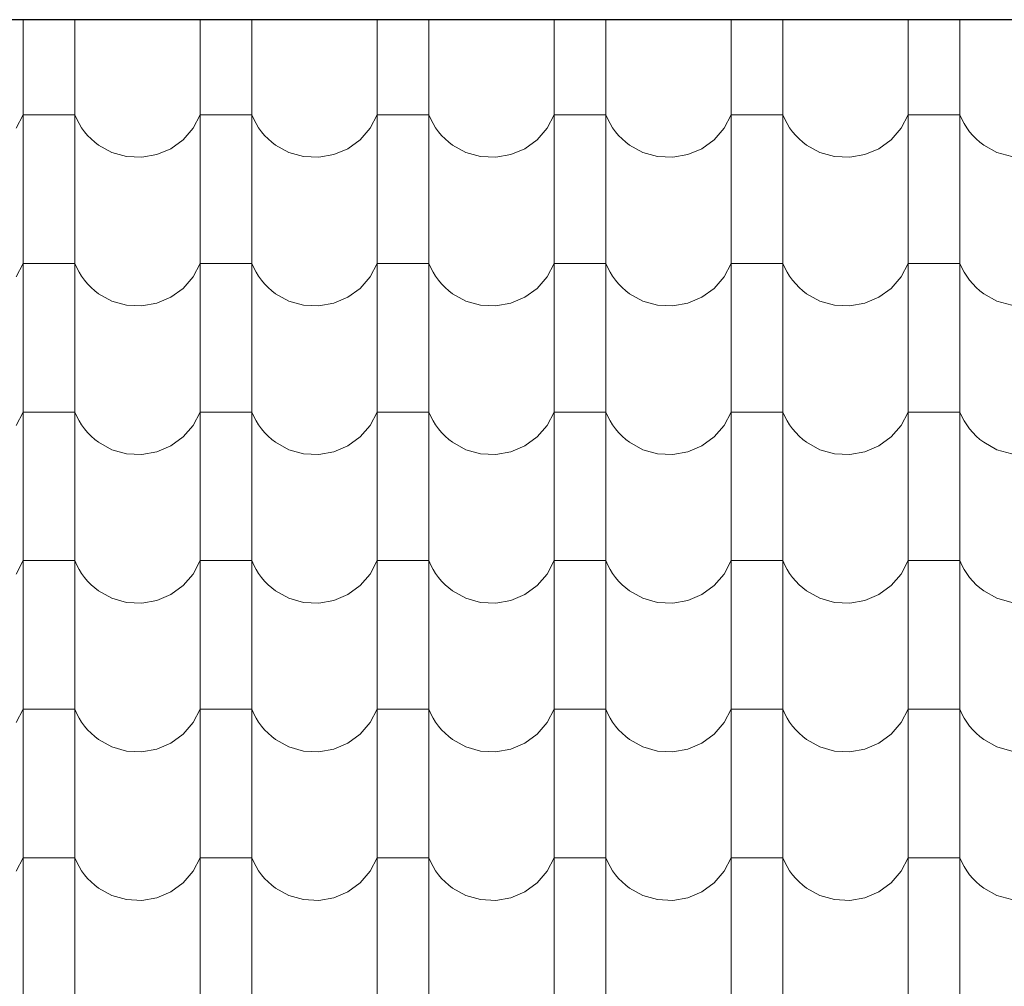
# Model space of a CAD drawing. Header units: millimetres. Extents: x -29624 to 9939, y -6894 to 6495.
# Tile 97 of 243: x -7192 to -7009, y -5248 to -5067. Entities that reach past the tile are written whole.
import ezdxf

# ---------------------------------------------------------------- set-up
doc = ezdxf.new("R2010")
doc.units = ezdxf.units.MM
doc.header["$MEASUREMENT"] = 0
doc.layers.add('810-G Ogólne', color=7, linetype='Continuous')
doc.layers.add('990-D Import IFC', color=7, linetype='Continuous')

# ---------------------------------------------------------------- blocks, each defined once
blk = doc.blocks.new('*X1830', base_point=(515069.4, 47309.9))
at = {"layer": '990-D Import IFC', "color": 251, "linetype": 'Continuous', "lineweight": 13, "true_color": 0x6a6a6a}
for p, q in [((528881.4, -38491), (528881.4, -38560.1)), ((528977.5, -38491), (528977.5, -38560.1)), ((529211.4, -38491), (529211.4, -38560.1)), ((529307.5, -38491), (529307.5, -38560.1)), ((529541.4, -38491), (529541.4, -38560.1)), ((529637.5, -38491), (529637.5, -38560.1)), ((529871.4, -38491), (529871.4, -38560.1)), ((529967.5, -38491), (529967.5, -38560.1)), ((530201.4, -38491), (530201.4, -38560.1)), ((530297.5, -38491), (530297.5, -38560.1)), ((530531.4, -38491), (530531.4, -38560.1)), ((530627.5, -38491), (530627.5, -38560.1)), ((528881.4, -38560.1), (528881.4, -38837.1)), ((528977.5, -38560.1), (528977.5, -38837.1)), ((529211.4, -38560.1), (529211.4, -38837.1)), ((529307.5, -38560.1), (529307.5, -38837.1)), ((529541.4, -38560.1), (529541.4, -38837.1)), ((529637.5, -38560.1), (529637.5, -38837.1)), ((529871.4, -38560.1), (529871.4, -38837.1)), ((529967.5, -38560.1), (529967.5, -38837.1)), ((530201.4, -38560.1), (530201.4, -38837.1)), ((530297.5, -38560.1), (530297.5, -38837.1)), ((530531.4, -38560.1), (530531.4, -38837.1)), ((530627.5, -38560.1), (530627.5, -38837.1)), ((528868.1, -38693.2), (528881.4, -38668.2)), ((528929.4, -38668.2), (528881.4, -38668.2)), ((528977.5, -38668.2), (528929.4, -38668.2)), ((528977.5, -38668.2), (528981.1, -38676.5)), ((528981.1, -38676.5), (528985.4, -38684.6)), ((529198.1, -38693.2), (529211.4, -38668.2)), ((529259.4, -38668.2), (529211.4, -38668.2)), ((529307.5, -38668.2), (529259.4, -38668.2)), ((529307.5, -38668.2), (529311.1, -38676.5)), ((529311.1, -38676.5), (529315.4, -38684.6)), ((529528.1, -38693.2), (529541.4, -38668.2)), ((529589.4, -38668.2), (529541.4, -38668.2)), ((529637.5, -38668.2), (529589.4, -38668.2)), ((529637.5, -38668.2), (529641.1, -38676.5)), ((529641.1, -38676.5), (529645.4, -38684.6)), ((529858.1, -38693.2), (529871.4, -38668.2)), ((529919.4, -38668.2), (529871.4, -38668.2)), ((529967.5, -38668.2), (529919.4, -38668.2)), ((529967.5, -38668.2), (529971.1, -38676.5)), ((529971.1, -38676.5), (529975.4, -38684.6)), ((530188.1, -38693.2), (530201.4, -38668.2)), ((530249.4, -38668.2), (530201.4, -38668.2)), ((530297.5, -38668.2), (530249.4, -38668.2)), ((530297.5, -38668.2), (530301.1, -38676.5)), ((530301.1, -38676.5), (530305.4, -38684.6)), ((530518.1, -38693.2), (530531.4, -38668.2)), ((530579.4, -38668.2), (530531.4, -38668.2)), ((530627.5, -38668.2), (530579.4, -38668.2)), ((530627.5, -38668.2), (530631.1, -38676.5)), ((530631.1, -38676.5), (530635.4, -38684.6)), ((528985.4, -38684.6), (528990.2, -38692.3)), ((528990.2, -38692.3), (528995.5, -38699.7)), ((529179.4, -38714.7), (529198.1, -38693.2)), ((529315.4, -38684.6), (529320.2, -38692.3)), ((529320.2, -38692.3), (529325.5, -38699.7)), ((529509.4, -38714.7), (529528.1, -38693.2)), ((529645.4, -38684.6), (529650.2, -38692.3)), ((529650.2, -38692.3), (529655.5, -38699.7)), ((529839.4, -38714.7), (529858.1, -38693.2)), ((529975.4, -38684.6), (529980.2, -38692.3)), ((529980.2, -38692.3), (529985.5, -38699.7)), ((530169.4, -38714.7), (530188.1, -38693.2)), ((530305.4, -38684.6), (530310.2, -38692.3)), ((530310.2, -38692.3), (530315.5, -38699.7)), ((530499.4, -38714.7), (530518.1, -38693.2)), ((530635.4, -38684.6), (530640.2, -38692.3)), ((530640.2, -38692.3), (530645.5, -38699.7)), ((528995.5, -38699.7), (529001.4, -38706.6)), ((529001.4, -38706.6), (529007.8, -38713.1)), ((529007.8, -38713.1), (529014.6, -38719.2)), ((529325.5, -38699.7), (529331.4, -38706.6)), ((529331.4, -38706.6), (529337.8, -38713.1)), ((529337.8, -38713.1), (529344.6, -38719.2)), ((529655.5, -38699.7), (529661.4, -38706.6)), ((529661.4, -38706.6), (529667.8, -38713.1)), ((529667.8, -38713.1), (529674.6, -38719.2)), ((529985.5, -38699.7), (529991.4, -38706.6)), ((529991.4, -38706.6), (529997.8, -38713.1)), ((529997.8, -38713.1), (530004.6, -38719.2)), ((530315.5, -38699.7), (530321.4, -38706.6)), ((530321.4, -38706.6), (530327.8, -38713.1)), ((530327.8, -38713.1), (530334.6, -38719.2)), ((530645.5, -38699.7), (530651.4, -38706.6)), ((530651.4, -38706.6), (530657.8, -38713.1)), ((530657.8, -38713.1), (530664.6, -38719.2)), ((529014.6, -38719.2), (529021.9, -38724.7)), ((529021.9, -38724.7), (529046.7, -38738.4)), ((529130.4, -38742.5), (529156.5, -38731.4)), ((529156.5, -38731.4), (529179.4, -38714.7)), ((529344.6, -38719.2), (529351.9, -38724.7)), ((529351.9, -38724.7), (529376.7, -38738.4)), ((529460.4, -38742.5), (529486.5, -38731.4)), ((529486.5, -38731.4), (529509.4, -38714.7)), ((529674.6, -38719.2), (529681.9, -38724.7)), ((529681.9, -38724.7), (529706.7, -38738.4)), ((529790.4, -38742.5), (529816.5, -38731.4)), ((529816.5, -38731.4), (529839.4, -38714.7)), ((530004.6, -38719.2), (530011.9, -38724.7)), ((530011.9, -38724.7), (530036.7, -38738.4)), ((530120.4, -38742.5), (530146.5, -38731.4)), ((530146.5, -38731.4), (530169.4, -38714.7)), ((530334.6, -38719.2), (530341.9, -38724.7)), ((530341.9, -38724.7), (530366.7, -38738.4)), ((530450.4, -38742.5), (530476.5, -38731.4)), ((530476.5, -38731.4), (530499.4, -38714.7)), ((530664.6, -38719.2), (530671.9, -38724.7)), ((530671.9, -38724.7), (530696.7, -38738.4)), ((529046.7, -38738.4), (529074.1, -38746.1)), ((529074.1, -38746.1), (529102.4, -38747.5)), ((529102.4, -38747.5), (529130.4, -38742.5)), ((529376.7, -38738.4), (529404.1, -38746.1)), ((529404.1, -38746.1), (529432.4, -38747.5)), ((529432.4, -38747.5), (529460.4, -38742.5)), ((529706.7, -38738.4), (529734.1, -38746.1)), ((529734.1, -38746.1), (529762.4, -38747.5)), ((529762.4, -38747.5), (529790.4, -38742.5)), ((530036.7, -38738.4), (530064.1, -38746.1)), ((530064.1, -38746.1), (530092.4, -38747.5)), ((530092.4, -38747.5), (530120.4, -38742.5)), ((530366.7, -38738.4), (530394.1, -38746.1)), ((530394.1, -38746.1), (530422.4, -38747.5)), ((530422.4, -38747.5), (530450.4, -38742.5)), ((530696.7, -38738.4), (530724.1, -38746.1)), ((528881.4, -38837.1), (528881.4, -39114.1)), ((528977.5, -38837.1), (528977.5, -39114.1)), ((529211.4, -38837.1), (529211.4, -39114.1)), ((529307.5, -38837.1), (529307.5, -39114.1)), ((529541.4, -38837.1), (529541.4, -39114.1)), ((529637.5, -38837.1), (529637.5, -39114.1)), ((529871.4, -38837.1), (529871.4, -39114.1)), ((529967.5, -38837.1), (529967.5, -39114.1)), ((530201.4, -38837.1), (530201.4, -39114.1)), ((530297.5, -38837.1), (530297.5, -39114.1)), ((530531.4, -38837.1), (530531.4, -39114.1)), ((530627.5, -38837.1), (530627.5, -39114.1)), ((528868.1, -38970.2), (528881.4, -38945.2)), ((528929.4, -38945.2), (528881.4, -38945.2)), ((528977.5, -38945.2), (528929.4, -38945.2)), ((528977.5, -38945.2), (528981.1, -38953.5)), ((529198.1, -38970.2), (529211.4, -38945.2)), ((529259.4, -38945.2), (529211.4, -38945.2)), ((529307.5, -38945.2), (529259.4, -38945.2)), ((529307.5, -38945.2), (529311.1, -38953.5)), ((529528.1, -38970.2), (529541.4, -38945.2)), ((529589.4, -38945.2), (529541.4, -38945.2)), ((529637.5, -38945.2), (529589.4, -38945.2)), ((529637.5, -38945.2), (529641.1, -38953.5)), ((529858.1, -38970.2), (529871.4, -38945.2)), ((529919.4, -38945.2), (529871.4, -38945.2)), ((529967.5, -38945.2), (529919.4, -38945.2)), ((529967.5, -38945.2), (529971.1, -38953.5)), ((530188.1, -38970.2), (530201.4, -38945.2)), ((530249.4, -38945.2), (530201.4, -38945.2)), ((530297.5, -38945.2), (530249.4, -38945.2)), ((530297.5, -38945.2), (530301.1, -38953.5)), ((530518.1, -38970.2), (530531.4, -38945.2)), ((530579.4, -38945.2), (530531.4, -38945.2)), ((530627.5, -38945.2), (530579.4, -38945.2)), ((530627.5, -38945.2), (530631.1, -38953.5)), ((528981.1, -38953.5), (528985.4, -38961.6)), ((528985.4, -38961.6), (528990.2, -38969.3)), ((528990.2, -38969.3), (528995.5, -38976.7)), ((529179.4, -38991.7), (529198.1, -38970.2)), ((529311.1, -38953.5), (529315.4, -38961.6)), ((529315.4, -38961.6), (529320.2, -38969.3)), ((529320.2, -38969.3), (529325.5, -38976.7)), ((529509.4, -38991.7), (529528.1, -38970.2)), ((529641.1, -38953.5), (529645.4, -38961.6)), ((529645.4, -38961.6), (529650.2, -38969.3)), ((529650.2, -38969.3), (529655.5, -38976.7)), ((529839.4, -38991.7), (529858.1, -38970.2)), ((529971.1, -38953.5), (529975.4, -38961.6)), ((529975.4, -38961.6), (529980.2, -38969.3)), ((529980.2, -38969.3), (529985.5, -38976.7)), ((530169.4, -38991.7), (530188.1, -38970.2)), ((530301.1, -38953.5), (530305.4, -38961.6)), ((530305.4, -38961.6), (530310.2, -38969.3)), ((530310.2, -38969.3), (530315.5, -38976.7)), ((530499.4, -38991.7), (530518.1, -38970.2)), ((530631.1, -38953.5), (530635.4, -38961.6)), ((530635.4, -38961.6), (530640.2, -38969.3)), ((530640.2, -38969.3), (530645.5, -38976.7)), ((528995.5, -38976.7), (529001.4, -38983.6)), ((529001.4, -38983.6), (529007.8, -38990.1)), ((529325.5, -38976.7), (529331.4, -38983.6)), ((529331.4, -38983.6), (529337.8, -38990.1)), ((529655.5, -38976.7), (529661.4, -38983.6)), ((529661.4, -38983.6), (529667.8, -38990.1)), ((529985.5, -38976.7), (529991.4, -38983.6)), ((529991.4, -38983.6), (529997.8, -38990.1)), ((530315.5, -38976.7), (530321.4, -38983.6)), ((530321.4, -38983.6), (530327.8, -38990.1)), ((530645.5, -38976.7), (530651.4, -38983.6)), ((530651.4, -38983.6), (530657.8, -38990.1)), ((529007.8, -38990.1), (529014.6, -38996.2)), ((529014.6, -38996.2), (529021.9, -39001.7)), ((529021.9, -39001.7), (529046.7, -39015.4)), ((529156.5, -39008.4), (529179.4, -38991.7)), ((529337.8, -38990.1), (529344.6, -38996.2)), ((529344.6, -38996.2), (529351.9, -39001.7)), ((529351.9, -39001.7), (529376.7, -39015.4)), ((529486.5, -39008.4), (529509.4, -38991.7)), ((529667.8, -38990.1), (529674.6, -38996.2)), ((529674.6, -38996.2), (529681.9, -39001.7)), ((529681.9, -39001.7), (529706.7, -39015.4)), ((529816.5, -39008.4), (529839.4, -38991.7)), ((529997.8, -38990.1), (530004.6, -38996.2)), ((530004.6, -38996.2), (530011.9, -39001.7)), ((530011.9, -39001.7), (530036.7, -39015.4)), ((530146.5, -39008.4), (530169.4, -38991.7)), ((530327.8, -38990.1), (530334.6, -38996.2)), ((530334.6, -38996.2), (530341.9, -39001.7)), ((530341.9, -39001.7), (530366.7, -39015.4)), ((530476.5, -39008.4), (530499.4, -38991.7)), ((530657.8, -38990.1), (530664.6, -38996.2)), ((530664.6, -38996.2), (530671.9, -39001.7)), ((530671.9, -39001.7), (530696.7, -39015.4)), ((529046.7, -39015.4), (529074.1, -39023.1)), ((529074.1, -39023.1), (529102.4, -39024.5)), ((529102.4, -39024.5), (529130.4, -39019.5)), ((529130.4, -39019.5), (529156.5, -39008.4)), ((529376.7, -39015.4), (529404.1, -39023.1)), ((529404.1, -39023.1), (529432.4, -39024.5)), ((529432.4, -39024.5), (529460.4, -39019.5)), ((529460.4, -39019.5), (529486.5, -39008.4)), ((529706.7, -39015.4), (529734.1, -39023.1)), ((529734.1, -39023.1), (529762.4, -39024.5)), ((529762.4, -39024.5), (529790.4, -39019.5)), ((529790.4, -39019.5), (529816.5, -39008.4)), ((530036.7, -39015.4), (530064.1, -39023.1)), ((530064.1, -39023.1), (530092.4, -39024.5)), ((530092.4, -39024.5), (530120.4, -39019.5)), ((530120.4, -39019.5), (530146.5, -39008.4)), ((530366.7, -39015.4), (530394.1, -39023.1)), ((530394.1, -39023.1), (530422.4, -39024.5)), ((530422.4, -39024.5), (530450.4, -39019.5)), ((530450.4, -39019.5), (530476.5, -39008.4)), ((530696.7, -39015.4), (530724.1, -39023.1)), ((528881.4, -39114.1), (528881.4, -39391.1)), ((528977.5, -39114.1), (528977.5, -39391.1)), ((529211.4, -39114.1), (529211.4, -39391.1)), ((529307.5, -39114.1), (529307.5, -39391.1)), ((529541.4, -39114.1), (529541.4, -39391.1)), ((529637.5, -39114.1), (529637.5, -39391.1)), ((529871.4, -39114.1), (529871.4, -39391.1)), ((529967.5, -39114.1), (529967.5, -39391.1)), ((530201.4, -39114.1), (530201.4, -39391.1)), ((530297.5, -39114.1), (530297.5, -39391.1)), ((530531.4, -39114.1), (530531.4, -39391.1)), ((530627.5, -39114.1), (530627.5, -39391.1)), ((528868.1, -39247.2), (528881.4, -39222.2)), ((528929.4, -39222.2), (528881.4, -39222.2)), ((528977.5, -39222.2), (528929.4, -39222.2)), ((528977.5, -39222.2), (528981.1, -39230.5)), ((529198.1, -39247.2), (529211.4, -39222.2)), ((529259.4, -39222.2), (529211.4, -39222.2)), ((529307.5, -39222.2), (529259.4, -39222.2)), ((529307.5, -39222.2), (529311.1, -39230.5)), ((529528.1, -39247.2), (529541.4, -39222.2)), ((529589.4, -39222.2), (529541.4, -39222.2)), ((529637.5, -39222.2), (529589.4, -39222.2)), ((529637.5, -39222.2), (529641.1, -39230.5)), ((529858.1, -39247.2), (529871.4, -39222.2)), ((529919.4, -39222.2), (529871.4, -39222.2)), ((529967.5, -39222.2), (529919.4, -39222.2)), ((529967.5, -39222.2), (529971.1, -39230.5)), ((530188.1, -39247.2), (530201.4, -39222.2)), ((530249.4, -39222.2), (530201.4, -39222.2)), ((530297.5, -39222.2), (530249.4, -39222.2)), ((530297.5, -39222.2), (530301.1, -39230.5)), ((530518.1, -39247.2), (530531.4, -39222.2)), ((530579.4, -39222.2), (530531.4, -39222.2)), ((530627.5, -39222.2), (530579.4, -39222.2)), ((530627.5, -39222.2), (530631.1, -39230.5)), ((528981.1, -39230.5), (528985.4, -39238.6)), ((528985.4, -39238.6), (528990.2, -39246.3)), ((528990.2, -39246.3), (528995.5, -39253.7)), ((529311.1, -39230.5), (529315.4, -39238.6)), ((529315.4, -39238.6), (529320.2, -39246.3)), ((529320.2, -39246.3), (529325.5, -39253.7)), ((529641.1, -39230.5), (529645.4, -39238.6)), ((529645.4, -39238.6), (529650.2, -39246.3)), ((529650.2, -39246.3), (529655.5, -39253.7)), ((529971.1, -39230.5), (529975.4, -39238.6)), ((529975.4, -39238.6), (529980.2, -39246.3)), ((529980.2, -39246.3), (529985.5, -39253.7)), ((530301.1, -39230.5), (530305.4, -39238.6)), ((530305.4, -39238.6), (530310.2, -39246.3)), ((530310.2, -39246.3), (530315.5, -39253.7)), ((530631.1, -39230.5), (530635.4, -39238.6)), ((530635.4, -39238.6), (530640.2, -39246.3)), ((530640.2, -39246.3), (530645.5, -39253.7)), ((528995.5, -39253.7), (529001.4, -39260.6)), ((529001.4, -39260.6), (529007.8, -39267.1)), ((529179.4, -39268.7), (529198.1, -39247.2)), ((529325.5, -39253.7), (529331.4, -39260.6)), ((529331.4, -39260.6), (529337.8, -39267.1)), ((529509.4, -39268.7), (529528.1, -39247.2)), ((529655.5, -39253.7), (529661.4, -39260.6)), ((529661.4, -39260.6), (529667.8, -39267.1)), ((529839.4, -39268.7), (529858.1, -39247.2)), ((529985.5, -39253.7), (529991.4, -39260.6)), ((529991.4, -39260.6), (529997.8, -39267.1)), ((530169.4, -39268.7), (530188.1, -39247.2)), ((530315.5, -39253.7), (530321.4, -39260.6)), ((530321.4, -39260.6), (530327.8, -39267.1)), ((530499.4, -39268.7), (530518.1, -39247.2)), ((530645.5, -39253.7), (530651.4, -39260.6)), ((530651.4, -39260.6), (530657.8, -39267.1)), ((529007.8, -39267.1), (529014.6, -39273.2)), ((529014.6, -39273.2), (529021.9, -39278.7)), ((529021.9, -39278.7), (529046.7, -39292.4)), ((529156.5, -39285.4), (529179.4, -39268.7)), ((529337.8, -39267.1), (529344.6, -39273.2)), ((529344.6, -39273.2), (529351.9, -39278.7)), ((529351.9, -39278.7), (529376.7, -39292.4)), ((529486.5, -39285.4), (529509.4, -39268.7)), ((529667.8, -39267.1), (529674.6, -39273.2)), ((529674.6, -39273.2), (529681.9, -39278.7)), ((529681.9, -39278.7), (529706.7, -39292.4)), ((529816.5, -39285.4), (529839.4, -39268.7)), ((529997.8, -39267.1), (530004.6, -39273.2)), ((530004.6, -39273.2), (530011.9, -39278.7)), ((530011.9, -39278.7), (530036.7, -39292.4)), ((530146.5, -39285.4), (530169.4, -39268.7)), ((530327.8, -39267.1), (530334.6, -39273.2)), ((530334.6, -39273.2), (530341.9, -39278.7)), ((530341.9, -39278.7), (530366.7, -39292.4)), ((530476.5, -39285.4), (530499.4, -39268.7)), ((530657.8, -39267.1), (530664.6, -39273.2)), ((530664.6, -39273.2), (530671.9, -39278.7)), ((530671.9, -39278.7), (530696.7, -39292.4)), ((529046.7, -39292.4), (529074.1, -39300.1)), ((529074.1, -39300.1), (529102.4, -39301.5)), ((529102.4, -39301.5), (529130.4, -39296.5)), ((529130.4, -39296.5), (529156.5, -39285.4)), ((529376.7, -39292.4), (529404.1, -39300.1)), ((529404.1, -39300.1), (529432.4, -39301.5)), ((529432.4, -39301.5), (529460.4, -39296.5)), ((529460.4, -39296.5), (529486.5, -39285.4)), ((529706.7, -39292.4), (529734.1, -39300.1)), ((529734.1, -39300.1), (529762.4, -39301.5)), ((529762.4, -39301.5), (529790.4, -39296.5)), ((529790.4, -39296.5), (529816.5, -39285.4)), ((530036.7, -39292.4), (530064.1, -39300.1)), ((530064.1, -39300.1), (530092.4, -39301.5)), ((530092.4, -39301.5), (530120.4, -39296.5)), ((530120.4, -39296.5), (530146.5, -39285.4)), ((530366.7, -39292.4), (530394.1, -39300.1)), ((530394.1, -39300.1), (530422.4, -39301.5)), ((530422.4, -39301.5), (530450.4, -39296.5)), ((530450.4, -39296.5), (530476.5, -39285.4)), ((530696.7, -39292.4), (530724.1, -39300.1)), ((528881.4, -39391.1), (528881.4, -39668.1)), ((528977.5, -39391.1), (528977.5, -39668.1)), ((529211.4, -39391.1), (529211.4, -39668.1)), ((529307.5, -39391.1), (529307.5, -39668.1)), ((529541.4, -39391.1), (529541.4, -39668.1)), ((529637.5, -39391.1), (529637.5, -39668.1)), ((529871.4, -39391.1), (529871.4, -39668.1)), ((529967.5, -39391.1), (529967.5, -39668.1)), ((530201.4, -39391.1), (530201.4, -39668.1)), ((530297.5, -39391.1), (530297.5, -39668.1)), ((530531.4, -39391.1), (530531.4, -39668.1)), ((530627.5, -39391.1), (530627.5, -39668.1)), ((528868.1, -39524.2), (528881.4, -39499.2)), ((528929.4, -39499.2), (528881.4, -39499.2)), ((528977.5, -39499.2), (528929.4, -39499.2)), ((528977.5, -39499.2), (528981.1, -39507.5)), ((529198.1, -39524.2), (529211.4, -39499.2)), ((529259.4, -39499.2), (529211.4, -39499.2)), ((529307.5, -39499.2), (529259.4, -39499.2)), ((529307.5, -39499.2), (529311.1, -39507.5)), ((529528.1, -39524.2), (529541.4, -39499.2)), ((529589.4, -39499.2), (529541.4, -39499.2)), ((529637.5, -39499.2), (529589.4, -39499.2)), ((529637.5, -39499.2), (529641.1, -39507.5)), ((529858.1, -39524.2), (529871.4, -39499.2)), ((529919.4, -39499.2), (529871.4, -39499.2)), ((529967.5, -39499.2), (529919.4, -39499.2)), ((529967.5, -39499.2), (529971.1, -39507.5)), ((530188.1, -39524.2), (530201.4, -39499.2)), ((530249.4, -39499.2), (530201.4, -39499.2)), ((530297.5, -39499.2), (530249.4, -39499.2)), ((530297.5, -39499.2), (530301.1, -39507.5)), ((530518.1, -39524.2), (530531.4, -39499.2)), ((530579.4, -39499.2), (530531.4, -39499.2)), ((530627.5, -39499.2), (530579.4, -39499.2)), ((530627.5, -39499.2), (530631.1, -39507.5)), ((528981.1, -39507.5), (528985.4, -39515.6)), ((528985.4, -39515.6), (528990.2, -39523.3)), ((529311.1, -39507.5), (529315.4, -39515.6)), ((529315.4, -39515.6), (529320.2, -39523.3)), ((529641.1, -39507.5), (529645.4, -39515.6)), ((529645.4, -39515.6), (529650.2, -39523.3)), ((529971.1, -39507.5), (529975.4, -39515.6)), ((529975.4, -39515.6), (529980.2, -39523.3)), ((530301.1, -39507.5), (530305.4, -39515.6)), ((530305.4, -39515.6), (530310.2, -39523.3)), ((530631.1, -39507.5), (530635.4, -39515.6)), ((530635.4, -39515.6), (530640.2, -39523.3)), ((528990.2, -39523.3), (528995.5, -39530.7)), ((528995.5, -39530.7), (529001.4, -39537.6)), ((529001.4, -39537.6), (529007.8, -39544.1)), ((529179.4, -39545.7), (529198.1, -39524.2)), ((529320.2, -39523.3), (529325.5, -39530.7)), ((529325.5, -39530.7), (529331.4, -39537.6)), ((529331.4, -39537.6), (529337.8, -39544.1)), ((529509.4, -39545.7), (529528.1, -39524.2)), ((529650.2, -39523.3), (529655.5, -39530.7)), ((529655.5, -39530.7), (529661.4, -39537.6)), ((529661.4, -39537.6), (529667.8, -39544.1)), ((529839.4, -39545.7), (529858.1, -39524.2)), ((529980.2, -39523.3), (529985.5, -39530.7)), ((529985.5, -39530.7), (529991.4, -39537.6)), ((529991.4, -39537.6), (529997.8, -39544.1)), ((530169.4, -39545.7), (530188.1, -39524.2)), ((530310.2, -39523.3), (530315.5, -39530.7)), ((530315.5, -39530.7), (530321.4, -39537.6)), ((530321.4, -39537.6), (530327.8, -39544.1)), ((530499.4, -39545.7), (530518.1, -39524.2)), ((530640.2, -39523.3), (530645.5, -39530.7)), ((530645.5, -39530.7), (530651.4, -39537.6)), ((530651.4, -39537.6), (530657.8, -39544.1)), ((529007.8, -39544.1), (529014.6, -39550.2)), ((529014.6, -39550.2), (529021.9, -39555.7)), ((529021.9, -39555.7), (529046.7, -39569.4)), ((529156.5, -39562.4), (529179.4, -39545.7)), ((529337.8, -39544.1), (529344.6, -39550.2)), ((529344.6, -39550.2), (529351.9, -39555.7)), ((529351.9, -39555.7), (529376.7, -39569.4)), ((529486.5, -39562.4), (529509.4, -39545.7)), ((529667.8, -39544.1), (529674.6, -39550.2)), ((529674.6, -39550.2), (529681.9, -39555.7)), ((529681.9, -39555.7), (529706.7, -39569.4)), ((529816.5, -39562.4), (529839.4, -39545.7)), ((529997.8, -39544.1), (530004.6, -39550.2)), ((530004.6, -39550.2), (530011.9, -39555.7)), ((530011.9, -39555.7), (530036.7, -39569.4)), ((530146.5, -39562.4), (530169.4, -39545.7)), ((530327.8, -39544.1), (530334.6, -39550.2)), ((530334.6, -39550.2), (530341.9, -39555.7)), ((530341.9, -39555.7), (530366.7, -39569.4)), ((530476.5, -39562.4), (530499.4, -39545.7)), ((530657.8, -39544.1), (530664.6, -39550.2)), ((530664.6, -39550.2), (530671.9, -39555.7)), ((530671.9, -39555.7), (530696.7, -39569.4)), ((529046.7, -39569.4), (529074.1, -39577.1)), ((529102.4, -39578.5), (529130.4, -39573.5)), ((529130.4, -39573.5), (529156.5, -39562.4)), ((529376.7, -39569.4), (529404.1, -39577.1)), ((529432.4, -39578.5), (529460.4, -39573.5)), ((529460.4, -39573.5), (529486.5, -39562.4)), ((529706.7, -39569.4), (529734.1, -39577.1)), ((529762.4, -39578.5), (529790.4, -39573.5)), ((529790.4, -39573.5), (529816.5, -39562.4)), ((530036.7, -39569.4), (530064.1, -39577.1)), ((530092.4, -39578.5), (530120.4, -39573.5)), ((530120.4, -39573.5), (530146.5, -39562.4)), ((530366.7, -39569.4), (530394.1, -39577.1)), ((530422.4, -39578.5), (530450.4, -39573.5)), ((530450.4, -39573.5), (530476.5, -39562.4)), ((530696.7, -39569.4), (530724.1, -39577.1)), ((529074.1, -39577.1), (529102.4, -39578.5)), ((529404.1, -39577.1), (529432.4, -39578.5)), ((529734.1, -39577.1), (529762.4, -39578.5)), ((530064.1, -39577.1), (530092.4, -39578.5)), ((530394.1, -39577.1), (530422.4, -39578.5)), ((528881.4, -39668.1), (528881.4, -39945.1)), ((528977.5, -39668.1), (528977.5, -39945.1)), ((529211.4, -39668.1), (529211.4, -39945.1)), ((529307.5, -39668.1), (529307.5, -39945.1)), ((529541.4, -39668.1), (529541.4, -39945.1)), ((529637.5, -39668.1), (529637.5, -39945.1)), ((529871.4, -39668.1), (529871.4, -39945.1)), ((529967.5, -39668.1), (529967.5, -39945.1)), ((530201.4, -39668.1), (530201.4, -39945.1)), ((530297.5, -39668.1), (530297.5, -39945.1)), ((530531.4, -39668.1), (530531.4, -39945.1)), ((530627.5, -39668.1), (530627.5, -39945.1)), ((528868.1, -39801.2), (528881.4, -39776.2)), ((528929.4, -39776.2), (528881.4, -39776.2)), ((528977.5, -39776.2), (528929.4, -39776.2)), ((528977.5, -39776.2), (528981.1, -39784.5)), ((529198.1, -39801.2), (529211.4, -39776.2)), ((529259.4, -39776.2), (529211.4, -39776.2)), ((529307.5, -39776.2), (529259.4, -39776.2)), ((529307.5, -39776.2), (529311.1, -39784.5)), ((529528.1, -39801.2), (529541.4, -39776.2)), ((529589.4, -39776.2), (529541.4, -39776.2)), ((529637.5, -39776.2), (529589.4, -39776.2)), ((529637.5, -39776.2), (529641.1, -39784.5)), ((529858.1, -39801.2), (529871.4, -39776.2)), ((529919.4, -39776.2), (529871.4, -39776.2)), ((529967.5, -39776.2), (529919.4, -39776.2)), ((529967.5, -39776.2), (529971.1, -39784.5)), ((530188.1, -39801.2), (530201.4, -39776.2)), ((530249.4, -39776.2), (530201.4, -39776.2)), ((530297.5, -39776.2), (530249.4, -39776.2)), ((530297.5, -39776.2), (530301.1, -39784.5)), ((530518.1, -39801.2), (530531.4, -39776.2)), ((530579.4, -39776.2), (530531.4, -39776.2)), ((530627.5, -39776.2), (530579.4, -39776.2)), ((530627.5, -39776.2), (530631.1, -39784.5)), ((528981.1, -39784.5), (528985.4, -39792.6)), ((528985.4, -39792.6), (528990.2, -39800.3)), ((529311.1, -39784.5), (529315.4, -39792.6)), ((529315.4, -39792.6), (529320.2, -39800.3)), ((529641.1, -39784.5), (529645.4, -39792.6)), ((529645.4, -39792.6), (529650.2, -39800.3)), ((529971.1, -39784.5), (529975.4, -39792.6)), ((529975.4, -39792.6), (529980.2, -39800.3)), ((530301.1, -39784.5), (530305.4, -39792.6)), ((530305.4, -39792.6), (530310.2, -39800.3)), ((530631.1, -39784.5), (530635.4, -39792.6)), ((530635.4, -39792.6), (530640.2, -39800.3)), ((528990.2, -39800.3), (528995.5, -39807.7)), ((528995.5, -39807.7), (529001.4, -39814.6)), ((529001.4, -39814.6), (529007.8, -39821.1)), ((529179.4, -39822.7), (529198.1, -39801.2)), ((529320.2, -39800.3), (529325.5, -39807.7)), ((529325.5, -39807.7), (529331.4, -39814.6)), ((529331.4, -39814.6), (529337.8, -39821.1)), ((529509.4, -39822.7), (529528.1, -39801.2)), ((529650.2, -39800.3), (529655.5, -39807.7)), ((529655.5, -39807.7), (529661.4, -39814.6)), ((529661.4, -39814.6), (529667.8, -39821.1)), ((529839.4, -39822.7), (529858.1, -39801.2)), ((529980.2, -39800.3), (529985.5, -39807.7)), ((529985.5, -39807.7), (529991.4, -39814.6)), ((529991.4, -39814.6), (529997.8, -39821.1)), ((530169.4, -39822.7), (530188.1, -39801.2)), ((530310.2, -39800.3), (530315.5, -39807.7)), ((530315.5, -39807.7), (530321.4, -39814.6)), ((530321.4, -39814.6), (530327.8, -39821.1)), ((530499.4, -39822.7), (530518.1, -39801.2)), ((530640.2, -39800.3), (530645.5, -39807.7)), ((530645.5, -39807.7), (530651.4, -39814.6)), ((530651.4, -39814.6), (530657.8, -39821.1)), ((529007.8, -39821.1), (529014.6, -39827.2)), ((529014.6, -39827.2), (529021.9, -39832.7)), ((529021.9, -39832.7), (529046.7, -39846.4)), ((529156.5, -39839.4), (529179.4, -39822.7)), ((529337.8, -39821.1), (529344.6, -39827.2)), ((529344.6, -39827.2), (529351.9, -39832.7)), ((529351.9, -39832.7), (529376.7, -39846.4)), ((529486.5, -39839.4), (529509.4, -39822.7)), ((529667.8, -39821.1), (529674.6, -39827.2)), ((529674.6, -39827.2), (529681.9, -39832.7)), ((529681.9, -39832.7), (529706.7, -39846.4)), ((529816.5, -39839.4), (529839.4, -39822.7)), ((529997.8, -39821.1), (530004.6, -39827.2)), ((530004.6, -39827.2), (530011.9, -39832.7)), ((530011.9, -39832.7), (530036.7, -39846.4)), ((530146.5, -39839.4), (530169.4, -39822.7)), ((530327.8, -39821.1), (530334.6, -39827.2)), ((530334.6, -39827.2), (530341.9, -39832.7)), ((530341.9, -39832.7), (530366.7, -39846.4)), ((530476.5, -39839.4), (530499.4, -39822.7)), ((530657.8, -39821.1), (530664.6, -39827.2)), ((530664.6, -39827.2), (530671.9, -39832.7)), ((530671.9, -39832.7), (530696.7, -39846.4)), ((529046.7, -39846.4), (529074.1, -39854.1)), ((529102.4, -39855.5), (529130.4, -39850.5)), ((529130.4, -39850.5), (529156.5, -39839.4)), ((529376.7, -39846.4), (529404.1, -39854.1)), ((529432.4, -39855.5), (529460.4, -39850.5)), ((529460.4, -39850.5), (529486.5, -39839.4)), ((529706.7, -39846.4), (529734.1, -39854.1)), ((529762.4, -39855.5), (529790.4, -39850.5)), ((529790.4, -39850.5), (529816.5, -39839.4)), ((530036.7, -39846.4), (530064.1, -39854.1)), ((530092.4, -39855.5), (530120.4, -39850.5)), ((530120.4, -39850.5), (530146.5, -39839.4)), ((530366.7, -39846.4), (530394.1, -39854.1)), ((530422.4, -39855.5), (530450.4, -39850.5)), ((530450.4, -39850.5), (530476.5, -39839.4)), ((530696.7, -39846.4), (530724.1, -39854.1)), ((529074.1, -39854.1), (529102.4, -39855.5)), ((529404.1, -39854.1), (529432.4, -39855.5)), ((529734.1, -39854.1), (529762.4, -39855.5)), ((530064.1, -39854.1), (530092.4, -39855.5)), ((530394.1, -39854.1), (530422.4, -39855.5)), ((528881.4, -39945.1), (528881.4, -40222.1)), ((528977.5, -39945.1), (528977.5, -40222.1)), ((529211.4, -39945.1), (529211.4, -40222.1)), ((529307.5, -39945.1), (529307.5, -40222.1)), ((529541.4, -39945.1), (529541.4, -40222.1)), ((529637.5, -39945.1), (529637.5, -40222.1)), ((529871.4, -39945.1), (529871.4, -40222.1)), ((529967.5, -39945.1), (529967.5, -40222.1)), ((530201.4, -39945.1), (530201.4, -40222.1)), ((530297.5, -39945.1), (530297.5, -40222.1)), ((530531.4, -39945.1), (530531.4, -40222.1)), ((530627.5, -39945.1), (530627.5, -40222.1)), ((528868.1, -40078.2), (528881.4, -40053.2)), ((528929.4, -40053.2), (528881.4, -40053.2)), ((528977.5, -40053.2), (528929.4, -40053.2)), ((528977.5, -40053.2), (528981.1, -40061.5)), ((529198.1, -40078.2), (529211.4, -40053.2)), ((529259.4, -40053.2), (529211.4, -40053.2)), ((529307.5, -40053.2), (529259.4, -40053.2)), ((529307.5, -40053.2), (529311.1, -40061.5)), ((529528.1, -40078.2), (529541.4, -40053.2)), ((529589.4, -40053.2), (529541.4, -40053.2)), ((529637.5, -40053.2), (529589.4, -40053.2)), ((529637.5, -40053.2), (529641.1, -40061.5)), ((529858.1, -40078.2), (529871.4, -40053.2)), ((529919.4, -40053.2), (529871.4, -40053.2)), ((529967.5, -40053.2), (529919.4, -40053.2)), ((529967.5, -40053.2), (529971.1, -40061.5)), ((530188.1, -40078.2), (530201.4, -40053.2)), ((530249.4, -40053.2), (530201.4, -40053.2)), ((530297.5, -40053.2), (530249.4, -40053.2)), ((530297.5, -40053.2), (530301.1, -40061.5)), ((530518.1, -40078.2), (530531.4, -40053.2)), ((530579.4, -40053.2), (530531.4, -40053.2)), ((530627.5, -40053.2), (530579.4, -40053.2)), ((530627.5, -40053.2), (530631.1, -40061.5)), ((528981.1, -40061.5), (528985.4, -40069.6)), ((528985.4, -40069.6), (528990.2, -40077.3)), ((529311.1, -40061.5), (529315.4, -40069.6)), ((529315.4, -40069.6), (529320.2, -40077.3)), ((529641.1, -40061.5), (529645.4, -40069.6)), ((529645.4, -40069.6), (529650.2, -40077.3)), ((529971.1, -40061.5), (529975.4, -40069.6)), ((529975.4, -40069.6), (529980.2, -40077.3)), ((530301.1, -40061.5), (530305.4, -40069.6)), ((530305.4, -40069.6), (530310.2, -40077.3)), ((530631.1, -40061.5), (530635.4, -40069.6)), ((530635.4, -40069.6), (530640.2, -40077.3)), ((528990.2, -40077.3), (528995.5, -40084.7)), ((528995.5, -40084.7), (529001.4, -40091.6)), ((529179.4, -40099.7), (529198.1, -40078.2)), ((529320.2, -40077.3), (529325.5, -40084.7)), ((529325.5, -40084.7), (529331.4, -40091.6)), ((529509.4, -40099.7), (529528.1, -40078.2)), ((529650.2, -40077.3), (529655.5, -40084.7)), ((529655.5, -40084.7), (529661.4, -40091.6)), ((529839.4, -40099.7), (529858.1, -40078.2)), ((529980.2, -40077.3), (529985.5, -40084.7)), ((529985.5, -40084.7), (529991.4, -40091.6)), ((530169.4, -40099.7), (530188.1, -40078.2)), ((530310.2, -40077.3), (530315.5, -40084.7)), ((530315.5, -40084.7), (530321.4, -40091.6)), ((530499.4, -40099.7), (530518.1, -40078.2)), ((530640.2, -40077.3), (530645.5, -40084.7)), ((530645.5, -40084.7), (530651.4, -40091.6)), ((529001.4, -40091.6), (529007.8, -40098.1)), ((529007.8, -40098.1), (529014.6, -40104.2)), ((529014.6, -40104.2), (529021.9, -40109.7)), ((529156.5, -40116.4), (529179.4, -40099.7)), ((529331.4, -40091.6), (529337.8, -40098.1)), ((529337.8, -40098.1), (529344.6, -40104.2)), ((529344.6, -40104.2), (529351.9, -40109.7)), ((529486.5, -40116.4), (529509.4, -40099.7)), ((529661.4, -40091.6), (529667.8, -40098.1)), ((529667.8, -40098.1), (529674.6, -40104.2)), ((529674.6, -40104.2), (529681.9, -40109.7)), ((529816.5, -40116.4), (529839.4, -40099.7)), ((529991.4, -40091.6), (529997.8, -40098.1)), ((529997.8, -40098.1), (530004.6, -40104.2)), ((530004.6, -40104.2), (530011.9, -40109.7)), ((530146.5, -40116.4), (530169.4, -40099.7)), ((530321.4, -40091.6), (530327.8, -40098.1)), ((530327.8, -40098.1), (530334.6, -40104.2)), ((530334.6, -40104.2), (530341.9, -40109.7)), ((530476.5, -40116.4), (530499.4, -40099.7)), ((530651.4, -40091.6), (530657.8, -40098.1)), ((530657.8, -40098.1), (530664.6, -40104.2)), ((530664.6, -40104.2), (530671.9, -40109.7)), ((529021.9, -40109.7), (529046.7, -40123.4)), ((529046.7, -40123.4), (529074.1, -40131.1)), ((529102.4, -40132.5), (529130.4, -40127.5)), ((529130.4, -40127.5), (529156.5, -40116.4)), ((529351.9, -40109.7), (529376.7, -40123.4)), ((529376.7, -40123.4), (529404.1, -40131.1)), ((529432.4, -40132.5), (529460.4, -40127.5)), ((529460.4, -40127.5), (529486.5, -40116.4)), ((529681.9, -40109.7), (529706.7, -40123.4)), ((529706.7, -40123.4), (529734.1, -40131.1)), ((529762.4, -40132.5), (529790.4, -40127.5)), ((529790.4, -40127.5), (529816.5, -40116.4)), ((530011.9, -40109.7), (530036.7, -40123.4)), ((530036.7, -40123.4), (530064.1, -40131.1)), ((530092.4, -40132.5), (530120.4, -40127.5)), ((530120.4, -40127.5), (530146.5, -40116.4)), ((530341.9, -40109.7), (530366.7, -40123.4)), ((530366.7, -40123.4), (530394.1, -40131.1)), ((530422.4, -40132.5), (530450.4, -40127.5)), ((530450.4, -40127.5), (530476.5, -40116.4)), ((530671.9, -40109.7), (530696.7, -40123.4)), ((530696.7, -40123.4), (530724.1, -40131.1)), ((529074.1, -40131.1), (529102.4, -40132.5)), ((529404.1, -40131.1), (529432.4, -40132.5)), ((529734.1, -40131.1), (529762.4, -40132.5)), ((530064.1, -40131.1), (530092.4, -40132.5)), ((530394.1, -40131.1), (530422.4, -40132.5)), ((528881.4, -40222.1), (528881.4, -40499.1)), ((528977.5, -40222.1), (528977.5, -40499.1)), ((529211.4, -40222.1), (529211.4, -40499.1)), ((529307.5, -40222.1), (529307.5, -40499.1)), ((529541.4, -40222.1), (529541.4, -40499.1)), ((529637.5, -40222.1), (529637.5, -40499.1)), ((529871.4, -40222.1), (529871.4, -40499.1)), ((529967.5, -40222.1), (529967.5, -40499.1)), ((530201.4, -40222.1), (530201.4, -40499.1)), ((530297.5, -40222.1), (530297.5, -40499.1)), ((530531.4, -40222.1), (530531.4, -40499.1)), ((530627.5, -40222.1), (530627.5, -40499.1))]:
    blk.add_line(p, q, dxfattribs=at)
blk = doc.blocks.new('Wypełnienie_15_3', base_point=(515069.4, 47309.9))
at = {"layer": '990-D Import IFC', "color": 251, "linetype": 'Continuous', "lineweight": 13, "true_color": 0x6a6a6a}
blk.add_blockref('*X1830', (515069.4, 47309.9), dxfattribs=at)

msp = doc.modelspace()

# ---------------------------------------------------------------- linework, layer by layer
at = {"layer": '810-G Ogólne', "color": 7, "linetype": 'Continuous', "lineweight": 25}
msp.add_line((-6019.55, -5067.404), (-7546.148, -5067.404), dxfattribs=at)
at = {"layer": '990-D Import IFC', "color": 7, "linetype": 'Continuous', "lineweight": 13}
msp.add_lwpolyline([(-7546.148, -5067.404), (-6046.199, -5067.404), (-6660.525, -5435.404), (-7473.598, -5435.404), (-7473.598, -5462.404), (-8267.598, -5462.404)], close=True, dxfattribs=at)

# ---------------------------------------------------------------- block references
at = {"layer": '990-D Import IFC', "color": 251, "linetype": 'Continuous', "lineweight": 13, "true_color": 0x6a6a6a, "xscale": 0.1, "yscale": 0.1, "zscale": 0.1}
msp.add_blockref('Wypełnienie_15_3', (-8573.008, 3512.683), dxfattribs=at)

doc.saveas('drawing.dxf')
